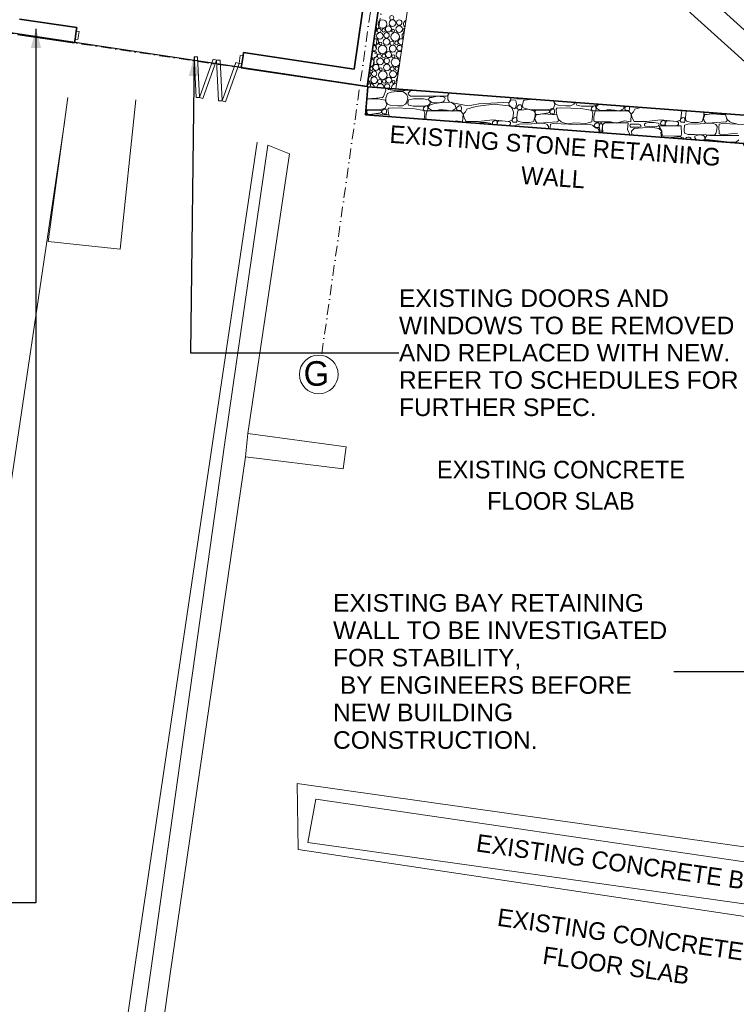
# Model space of a CAD drawing. Header units: millimetres. Extents: x -738537 to 1850049, y -250217 to 604013.
# Tile 70 of 204: x -586836 to -576639, y 67162 to 81170. Entities that reach past the tile are written whole.
import ezdxf

# ---------------------------------------------------------------- set-up
doc = ezdxf.new("R2010")
doc.units = ezdxf.units.MM
doc.header["$MEASUREMENT"] = 0
doc.set_wipeout_variables(frame=1)
doc.linetypes.add('Dot & Dashed', pattern=[280, 150, -60, 0, -70])
doc.linetypes.add('Wipeout_Contour', pattern=[1000, 0, -1000])
for name, color, linetype, lineweight in [('0_Pen_No__170', 9, 'Continuous', 0), ('A_ROOF SHEET_Pen_No__5', 4, 'Continuous', 5), ('A_SURVEY_Pen_No__6', 7, 'Continuous', 5), ('A_WALL LOAD_Pen_No__1', 214, 'Continuous', 35), ('A_WALL LOAD_Pen_No__6', 7, 'Continuous', 5), ('BUILDING_Pen_No__128', 9, 'Continuous', 0), ('BUILDING_Pen_No__2', 1, 'Continuous', 25), ('C-GRID _Pen_No__5', 4, 'Continuous', 5), ('C_TEXT GA_Pen_No__1', 214, 'Continuous', 35), ('C_TEXT GA_Pen_No__6', 7, 'Continuous', 5), ('MARKETING_Pen_No__1', 214, 'Continuous', 35), ('RAIL TRACKS_Pen_No__128', 9, 'Continuous', 0), ('TOPO_Pen_No__128', 9, 'Continuous', 0)]:
    doc.layers.add(name, color=color, linetype=linetype, lineweight=lineweight)
for name, color, linetype, lineweight, true_color in [('BUILDING_Pen_No__171', 7, 'Continuous', 0, 0xdadada), ('BUILDING_Pen_No__7', 7, 'Continuous', 5, 0x9f07ff), ('MARKETING_Pen_No__7', 7, 'Continuous', 5, 0x9f07ff), ('ROAD_Pen_No__7', 7, 'Continuous', 5, 0x9f07ff), ('TOPO_Pen_No__171', 7, 'Continuous', 0, 0xdadada)]:
    doc.layers.add(name, color=color, linetype=linetype, lineweight=lineweight, true_color=true_color)
doc.layers.add('MARKETING', color=7, linetype='Continuous')
doc.styles.add('GENERATED_STYLE_1', font='GOTHIC.TTF')
doc.styles.add('GENERATED_STYLE_2', font='arial.ttf')
doc.dimstyles.new('GENERATED_STYLE__7', dxfattribs={"dimtxt": 0.18, "dimasz": 273.6, "dimexe": 0.18, "dimexo": 0.0625, "dimgap": 0.09, "dimtad": 0, "dimtih": 1, "dimtoh": 1, "dimdec": 4, "dimzin": 0, "dimdsep": 46, "dimcen": 0.09, "dimadec": 0, "dimazin": 0, "dimtfac": 1, "dimtdec": 4, "dimtmove": 0, "dimatfit": 3, "dimldrblk": 'ARROWHEAD_5', "dimfxl": 1, "dimtolj": 1, "dimtzin": 0, "dimarcsym": 0})

# ---------------------------------------------------------------- blocks, each defined once
blk = doc.blocks.new('*X3')
at = {"layer": '0_Pen_No__170', "color": 9, "linetype": 'Continuous', "lineweight": 0}
for centre, radius in [((-581675, 81109), 61.2), ((-581532, 81122), 47.7), ((-581542, 81199), 28.6), ((-581436, 81130), 38.4), ((-581712, 80940), 47.7), ((-581722, 81017), 28.6), ((-581658, 81020), 25.1), ((-581616, 80948), 38.4), ((-581590, 81038), 42.6), ((-581492, 80927), 61.2), ((-581523, 81013), 20.7), ((-581437, 81036), 47.3), ((-581703, 80831), 20.7), ((-581617, 80854), 47.3), ((-581538, 80835), 28.6), ((-581474, 80838), 25.1), ((-581672, 80745), 61.2), ((-581587, 80674), 42.6), ((-581528, 80758), 47.7), ((-581708, 80576), 47.7), ((-581718, 80653), 28.6), ((-581654, 80656), 25.1), ((-581612, 80584), 38.4), ((-581519, 80649), 20.7), ((-581792, 80402), 38.4), ((-581767, 80492), 42.6), ((-581668, 80381), 61.2), ((-581699, 80467), 20.7), ((-581613, 80490), 47.3), ((-581524, 80394), 47.7), ((-581534, 80471), 28.6), ((-581470, 80474), 25.1), ((-581793, 80308), 47.3), ((-581714, 80289), 28.6), ((-581650, 80292), 25.1), ((-581583, 80310), 42.6), ((-581516, 80285), 20.7)]:
    blk.add_circle(centre, radius, dxfattribs=at)
for centre, radius, start, end in [((-581312, 81109), 61.2, 115.3725, 227.8971), ((-581801, 81036), 47.3, 298.1895, 45.284), ((-581348, 80940), 47.7, 109.9314, 233.3382), ((-581358, 81017), 28.6, 85.2502, 258.0194), ((-581770, 80856), 42.6, 221.2046, 122.2689), ((-581407, 80856), 42.6, 48.7626, 294.5069), ((-581797, 80672), 47.3, 225.6377, 117.8358), ((-581796, 80766), 38.4, 238.1942, 105.2792), ((-581433, 80672), 47.3, 53.176, 290.0936), ((-581432, 80766), 38.4, 14.797, 328.4726), ((-581852, 80563), 61.2, 271.8762, 71.5972), ((-581488, 80563), 61.2, 356.5458, 346.7237), ((-581888, 80394), 47.7, 289.8321, 53.6413), ((-581834, 80474), 25.1, 210.6481, 132.8253), ((-581428, 80402), 38.4, 115.4741, 227.7955), ((-581403, 80492), 42.6, 133.6261, 209.6435), ((-581879, 80285), 20.7, 256.2168, 87.2567), ((-581429, 80308), 47.3, 127.7174, 215.5522), ((-581848, 80199), 61.2, 10.5941, 129.3418), ((-581704, 80212), 47.7, 346.5806, 184.7243), ((-581608, 80220), 38.4, 317.6887, 213.6162), ((-581484, 80199), 61.2, 77.5452, 186.756)]:
    blk.add_arc(centre, radius, start, end, dxfattribs=at)
blk = doc.blocks.new('Fill_2', base_point=(0, 0))
at = {"color": 254, "linetype": 'Wipeout_Contour', "lineweight": 0, "ltscale": 14005644.7295551}
blk.add_wipeout([(-629510, 81187), (-636562, 79782), (-636490, 79417), (-629462, 80817), (-620503, 81356), (-620540, 82044), (-601137, 81925), (-601127, 81470), (-590152, 81021), (-590022, 81720), (-589770, 81683), (-588537, 88326), (-581323, 84127), (-581891, 80218), (-581482, 80187), (-580849, 84486), (-589699, 89558), (-590288, 81899), (-594389, 82642), (-600414, 82313), (-600427, 82956), (-621104, 82548), (-621076, 81701)], dxfattribs=at)
at = {"layer": '0_Pen_No__170', "color": 255, "linetype": 'Continuous', "lineweight": 0, "flags": 128}
blk.add_lwpolyline([(-629510, 81187), (-636562, 79782), (-636490, 79417), (-629462, 80817), (-620503, 81356), (-620540, 82044), (-601137, 81925), (-601127, 81470), (-590152, 81021), (-590022, 81720), (-589770, 81683), (-588537, 88326), (-581323, 84127), (-581891, 80218), (-581482, 80187), (-580849, 84486), (-589699, 89558), (-590288, 81899), (-594389, 82642), (-600414, 82313), (-600427, 82956), (-621104, 82548), (-621076, 81701)], close=True, dxfattribs=at)
at = {"layer": '0_Pen_No__170', "color": 9, "linetype": 'Continuous', "lineweight": 0}
blk.add_blockref('*X3', (0, 0), dxfattribs=at)
blk = doc.blocks.new('*X276')
at = {"layer": 'MARKETING_Pen_No__7', "color": 190, "linetype": 'Continuous', "lineweight": 5, "true_color": 0x9f07ff}
for p, q in [((-581657, 80077), (-581624, 80164)), ((-581624, 80164), (-581630, 80197)), ((-581551, 80139), (-581604, 80121)), ((-581601, 80194), (-581599, 80187)), ((-581599, 80187), (-581586, 80177)), ((-581586, 80177), (-581475, 80159)), ((-581467, 80149), (-581551, 80139)), ((-581475, 80159), (-581234, 80167)), ((-581382, 80148), (-581467, 80149)), ((-581344, 80121), (-581382, 80148)), ((-581276, 80157), (-581306, 80127)), ((-581182, 80163), (-581276, 80157)), ((-580724, 80128), (-580733, 80113)), ((-580726, 80124), (-580726, 80128)), ((-581896, 80045), (-581758, 80054)), ((-581877, 80042), (-581896, 80041)), ((-581739, 80045), (-581877, 80042)), ((-581758, 80054), (-581674, 80062)), ((-581634, 80025), (-581739, 80045)), ((-581674, 80062), (-581657, 80077)), ((-581612, 79965), (-581634, 80025)), ((-581624, 80060), (-581625, 80001)), ((-581625, 80001), (-581604, 79967)), ((-581604, 80121), (-581624, 80060)), ((-581325, 80100), (-581344, 80121)), ((-581344, 79967), (-581328, 79996)), ((-581328, 79996), (-581312, 80062)), ((-581312, 80062), (-581325, 80100)), ((-581302, 80031), (-581314, 79984)), ((-581306, 80127), (-581298, 80101)), ((-581230, 80044), (-581302, 80031)), ((-581298, 80101), (-581276, 80081)), ((-581276, 80081), (-580766, 80081)), ((-581089, 80042), (-581230, 80044)), ((-581017, 80031), (-581089, 80042)), ((-581015, 80050), (-581017, 80031)), ((-580997, 80005), (-581017, 80031)), ((-581017, 80031), (-580972, 79991)), ((-581003, 80059), (-581015, 80050)), ((-580999, 80062), (-581003, 80059)), ((-580972, 80063), (-580999, 80062)), ((-580996, 79980), (-580997, 80005)), ((-580895, 80081), (-580972, 80063)), ((-580972, 79991), (-580866, 79988)), ((-580825, 79994), (-580935, 79976)), ((-580809, 80072), (-580895, 80081)), ((-580866, 79988), (-580809, 80004)), ((-580696, 79997), (-580825, 79994)), ((-580786, 80064), (-580809, 80072)), ((-580809, 80004), (-580794, 80014)), ((-580794, 80014), (-580788, 80033)), ((-580788, 80033), (-580783, 80045)), ((-580783, 80045), (-580786, 80064)), ((-580766, 80081), (-580750, 80087)), ((-580750, 80087), (-580726, 80124)), ((-580743, 80080), (-580745, 80037)), ((-580745, 80037), (-580718, 79997)), ((-580733, 80113), (-580743, 80080)), ((-580718, 79997), (-580483, 79948)), ((-580637, 79953), (-580696, 79997)), ((-580301, 79975), (-579873, 79997)), ((-579872, 79992), (-579877, 79980)), ((-579873, 79997), (-579848, 80039)), ((-579849, 80026), (-579872, 79992)), ((-579806, 80032), (-579849, 80026)), ((-579848, 80039), (-579843, 80061)), ((-579780, 80026), (-579806, 80032)), ((-579771, 80005), (-579780, 80026)), ((-579773, 80056), (-579759, 80045)), ((-579767, 79963), (-579771, 80005)), ((-579759, 80045), (-579620, 80038)), ((-579668, 80016), (-579675, 79981)), ((-579658, 80025), (-579668, 80016)), ((-579532, 80038), (-579658, 80025)), ((-579620, 80038), (-579575, 80041)), ((-579220, 79965), (-579239, 80015)), ((-579233, 80015), (-579233, 80001)), ((-579233, 80001), (-579212, 79967)), ((-578952, 79967), (-578938, 79993)), ((-578920, 79991), (-578922, 79984)), ((-581894, 79848), (-581909, 79871)), ((-581908, 79888), (-581715, 79887)), ((-581882, 79882), (-581895, 79875)), ((-581895, 79875), (-581894, 79844)), ((-581895, 79816), (-581894, 79848)), ((-581703, 79882), (-581882, 79882)), ((-581715, 79887), (-581634, 79910)), ((-581690, 79877), (-581703, 79882)), ((-581703, 79844), (-581692, 79851)), ((-581692, 79851), (-581687, 79866)), ((-581687, 79866), (-581690, 79877)), ((-581681, 79872), (-581685, 79848)), ((-581685, 79848), (-581670, 79831)), ((-581655, 79895), (-581681, 79872)), ((-581636, 79896), (-581655, 79895)), ((-581623, 79895), (-581636, 79896)), ((-581634, 79910), (-581612, 79965)), ((-581617, 79870), (-581623, 79895)), ((-581623, 79829), (-581616, 79850)), ((-581616, 79850), (-581617, 79870)), ((-581604, 79967), (-581566, 79956)), ((-581585, 79911), (-581596, 79895)), ((-581596, 79895), (-581594, 79872)), ((-581594, 79872), (-581585, 79817)), ((-581529, 79918), (-581585, 79911)), ((-581566, 79956), (-581455, 79945)), ((-581243, 79906), (-581529, 79918)), ((-581455, 79945), (-581391, 79944)), ((-581391, 79944), (-581344, 79967)), ((-581314, 79984), (-581302, 79955)), ((-581302, 79955), (-581232, 79940)), ((-581136, 79888), (-581243, 79906)), ((-581232, 79940), (-581081, 79938)), ((-581086, 79877), (-581136, 79888)), ((-581092, 79918), (-581095, 79894)), ((-581095, 79894), (-581081, 79878)), ((-581066, 79941), (-581092, 79918)), ((-581071, 79832), (-581086, 79877)), ((-581081, 79938), (-581017, 79955)), ((-581081, 79878), (-581066, 79876)), ((-581047, 79943), (-581066, 79941)), ((-581066, 79876), (-581034, 79876)), ((-581034, 79941), (-581047, 79943)), ((-581038, 79872), (-581045, 79843)), ((-580592, 79872), (-581038, 79872)), ((-581028, 79916), (-581034, 79941)), ((-581034, 79876), (-581027, 79896)), ((-581004, 79953), (-581028, 79915)), ((-581027, 79896), (-581028, 79916)), ((-581028, 79915), (-581004, 79902)), ((-581017, 79955), (-580996, 79980)), ((-580935, 79976), (-581004, 79953)), ((-581004, 79902), (-580976, 79882)), ((-580976, 79882), (-580911, 79877)), ((-580911, 79877), (-580869, 79886)), ((-580869, 79886), (-580810, 79888)), ((-580810, 79888), (-580758, 79885)), ((-580758, 79885), (-580689, 79871)), ((-580689, 79871), (-580655, 79891)), ((-580655, 79891), (-580637, 79902)), ((-580629, 79922), (-580637, 79953)), ((-580637, 79902), (-580629, 79922)), ((-580615, 79921), (-580618, 79896)), ((-580618, 79896), (-580604, 79880)), ((-580589, 79944), (-580615, 79921)), ((-580604, 79880), (-580589, 79878)), ((-580553, 79866), (-580592, 79872)), ((-580570, 79945), (-580589, 79944)), ((-580589, 79878), (-580557, 79878)), ((-580557, 79944), (-580570, 79945)), ((-580551, 79918), (-580557, 79944)), ((-580557, 79878), (-580550, 79899)), ((-580525, 79827), (-580553, 79866)), ((-580550, 79899), (-580551, 79918)), ((-580492, 79860), (-580525, 79827)), ((-580473, 79897), (-580492, 79860)), ((-580483, 79948), (-580400, 79955)), ((-580425, 79912), (-580473, 79897)), ((-580345, 79934), (-580425, 79912)), ((-580400, 79955), (-580301, 79975)), ((-580278, 79944), (-580345, 79934)), ((-580084, 79967), (-580278, 79944)), ((-579880, 79944), (-580084, 79967)), ((-579844, 79924), (-579880, 79944)), ((-579877, 79980), (-579873, 79956)), ((-579873, 79956), (-579849, 79930)), ((-579849, 79930), (-579824, 79914)), ((-579830, 79909), (-579844, 79924)), ((-579811, 79857), (-579830, 79909)), ((-579824, 79914), (-579793, 79904)), ((-579813, 79792), (-579811, 79857)), ((-579793, 79904), (-579780, 79914)), ((-579780, 79914), (-579767, 79963)), ((-579757, 79937), (-579761, 79913)), ((-579761, 79913), (-579746, 79896)), ((-579749, 79874), (-579759, 79825)), ((-579731, 79960), (-579757, 79937)), ((-579728, 79881), (-579749, 79874)), ((-579746, 79896), (-579731, 79894)), ((-579713, 79961), (-579731, 79960)), ((-579731, 79894), (-579700, 79894)), ((-579660, 79887), (-579728, 79881)), ((-579700, 79960), (-579713, 79961)), ((-579694, 79935), (-579700, 79960)), ((-579700, 79894), (-579693, 79915)), ((-579693, 79915), (-579694, 79935)), ((-579675, 79981), (-579680, 79946)), ((-579680, 79946), (-579678, 79923)), ((-579678, 79923), (-579658, 79910)), ((-579604, 79896), (-579660, 79887)), ((-579658, 79910), (-579561, 79888)), ((-579519, 79874), (-579604, 79896)), ((-579561, 79888), (-579323, 79887)), ((-579502, 79848), (-579519, 79874)), ((-579490, 79882), (-579503, 79875)), ((-579503, 79875), (-579502, 79844)), ((-579503, 79806), (-579502, 79848)), ((-579311, 79882), (-579490, 79882)), ((-579323, 79887), (-579242, 79910)), ((-579298, 79877), (-579311, 79882)), ((-579311, 79844), (-579300, 79851)), ((-579300, 79851), (-579295, 79866)), ((-579295, 79866), (-579298, 79877)), ((-579289, 79872), (-579293, 79848)), ((-579293, 79848), (-579278, 79831)), ((-579263, 79895), (-579289, 79872)), ((-579244, 79896), (-579263, 79895)), ((-579231, 79895), (-579244, 79896)), ((-579242, 79910), (-579220, 79965)), ((-579225, 79870), (-579231, 79895)), ((-579231, 79829), (-579224, 79850)), ((-579224, 79850), (-579225, 79870)), ((-579212, 79967), (-579174, 79956)), ((-579193, 79911), (-579204, 79895)), ((-579204, 79895), (-579202, 79872)), ((-579202, 79872), (-579193, 79817)), ((-579137, 79918), (-579193, 79911)), ((-579174, 79956), (-579063, 79945)), ((-578851, 79906), (-579137, 79918)), ((-579063, 79945), (-578999, 79944)), ((-578999, 79944), (-578952, 79967)), ((-578922, 79984), (-578910, 79955)), ((-578910, 79955), (-578840, 79940)), ((-578744, 79888), (-578851, 79906)), ((-578840, 79940), (-578689, 79938)), ((-578694, 79877), (-578744, 79888)), ((-578700, 79918), (-578703, 79894)), ((-578703, 79894), (-578689, 79878)), ((-578674, 79941), (-578700, 79918)), ((-578679, 79832), (-578694, 79877)), ((-578689, 79938), (-578625, 79955)), ((-578689, 79878), (-578674, 79876)), ((-578655, 79943), (-578674, 79941)), ((-578674, 79876), (-578642, 79876)), ((-578642, 79941), (-578655, 79943)), ((-578646, 79872), (-578653, 79843)), ((-578200, 79872), (-578646, 79872)), ((-578636, 79916), (-578642, 79941)), ((-578642, 79876), (-578635, 79896)), ((-578612, 79953), (-578636, 79915)), ((-578635, 79896), (-578636, 79916)), ((-578636, 79915), (-578612, 79902)), ((-578625, 79955), (-578614, 79968)), ((-578576, 79965), (-578612, 79953)), ((-578612, 79902), (-578584, 79882)), ((-578584, 79882), (-578519, 79877)), ((-578519, 79877), (-578477, 79886)), ((-578477, 79886), (-578418, 79888)), ((-578418, 79888), (-578366, 79885)), ((-578366, 79885), (-578297, 79871)), ((-578297, 79871), (-578263, 79891)), ((-578263, 79891), (-578245, 79902)), ((-578245, 79902), (-578237, 79922)), ((-578237, 79922), (-578241, 79940)), ((-578223, 79921), (-578226, 79896)), ((-578226, 79896), (-578212, 79880)), ((-578204, 79937), (-578223, 79921)), ((-578212, 79880), (-578197, 79878)), ((-578161, 79866), (-578200, 79872)), ((-578197, 79878), (-578165, 79878)), ((-578165, 79878), (-578158, 79899)), ((-578159, 79918), (-578163, 79934)), ((-578133, 79827), (-578161, 79866)), ((-578158, 79899), (-578159, 79918)), ((-578100, 79860), (-578133, 79827)), ((-578081, 79897), (-578100, 79860)), ((-578033, 79912), (-578081, 79897)), ((-577997, 79921), (-578033, 79912)), ((-577419, 79857), (-577427, 79878)), ((-577421, 79792), (-577419, 79857)), ((-577350, 79872), (-577359, 79825)), ((-577102, 79848), (-577106, 79854)), ((-577103, 79806), (-577102, 79848)), ((-577102, 79854), (-577102, 79844)), ((-581894, 79844), (-581882, 79824)), ((-581882, 79824), (-581852, 79821)), ((-581780, 79832), (-581877, 79817)), ((-581877, 79817), (-581877, 79815)), ((-581852, 79821), (-581703, 79844)), ((-581585, 79817), (-581780, 79832)), ((-581670, 79831), (-581655, 79829)), ((-581655, 79829), (-581623, 79829)), ((-581585, 79817), (-581575, 79792)), ((-581577, 79792), (-581585, 79817)), ((-581081, 79755), (-581071, 79832)), ((-581045, 79843), (-581057, 79792)), ((-581057, 79792), (-581057, 79753)), ((-580655, 79722), (-580624, 79730)), ((-580624, 79730), (-580533, 79717)), ((-580533, 79717), (-580525, 79827)), ((-580525, 79827), (-580511, 79773)), ((-580511, 79773), (-580484, 79721)), ((-580484, 79721), (-580306, 79720)), ((-580306, 79720), (-580110, 79746)), ((-580110, 79746), (-579880, 79721)), ((-580107, 79713), (-580110, 79689)), ((-580081, 79736), (-580107, 79713)), ((-580062, 79737), (-580081, 79736)), ((-580049, 79736), (-580062, 79737)), ((-580043, 79711), (-580049, 79736)), ((-580042, 79691), (-580043, 79711)), ((-580030, 79721), (-580042, 79691)), ((-580028, 79726), (-580030, 79721)), ((-580019, 79732), (-580028, 79726)), ((-579978, 79730), (-580019, 79732)), ((-579870, 79721), (-579978, 79730)), ((-579880, 79721), (-579826, 79740)), ((-579854, 79708), (-579870, 79721)), ((-579851, 79695), (-579854, 79708)), ((-579826, 79754), (-579829, 79729)), ((-579829, 79729), (-579815, 79713)), ((-579826, 79740), (-579813, 79792)), ((-579800, 79776), (-579826, 79754)), ((-579815, 79713), (-579800, 79711)), ((-579781, 79778), (-579800, 79776)), ((-579800, 79711), (-579768, 79711)), ((-579768, 79776), (-579781, 79778)), ((-579762, 79751), (-579768, 79776)), ((-579768, 79711), (-579761, 79731)), ((-579759, 79825), (-579762, 79781)), ((-579762, 79781), (-579760, 79747)), ((-579761, 79731), (-579762, 79751)), ((-579760, 79747), (-579749, 79727)), ((-579749, 79727), (-579676, 79710)), ((-579676, 79710), (-579581, 79709)), ((-579581, 79709), (-579539, 79715)), ((-579539, 79715), (-579519, 79727)), ((-579519, 79727), (-579503, 79806)), ((-579485, 79817), (-579507, 79764)), ((-579507, 79764), (-579497, 79732)), ((-579502, 79844), (-579490, 79824)), ((-579497, 79732), (-579485, 79716)), ((-579490, 79824), (-579460, 79821)), ((-579388, 79832), (-579485, 79817)), ((-579485, 79716), (-579479, 79704)), ((-579460, 79821), (-579311, 79844)), ((-579449, 79700), (-579193, 79716)), ((-579193, 79817), (-579388, 79832)), ((-579278, 79831), (-579263, 79829)), ((-579263, 79829), (-579231, 79829)), ((-579193, 79817), (-579167, 79749)), ((-579171, 79742), (-579193, 79817)), ((-579193, 79716), (-579180, 79719)), ((-579180, 79719), (-579171, 79742)), ((-579167, 79749), (-579132, 79718)), ((-579132, 79718), (-579098, 79701)), ((-578781, 79693), (-578694, 79718)), ((-578694, 79718), (-578679, 79832)), ((-578653, 79843), (-578665, 79792)), ((-578665, 79792), (-578665, 79730)), ((-578665, 79730), (-578646, 79717)), ((-578646, 79717), (-578431, 79715)), ((-578431, 79715), (-578347, 79700)), ((-578347, 79700), (-578232, 79730)), ((-578232, 79730), (-578141, 79717)), ((-578141, 79717), (-578133, 79827)), ((-578133, 79827), (-578119, 79773)), ((-578119, 79773), (-578092, 79721)), ((-578092, 79721), (-577914, 79720)), ((-577914, 79720), (-577718, 79746)), ((-577718, 79746), (-577488, 79721)), ((-577715, 79713), (-577718, 79689)), ((-577689, 79736), (-577715, 79713)), ((-577670, 79737), (-577689, 79736)), ((-577657, 79736), (-577670, 79737)), ((-577651, 79711), (-577657, 79736)), ((-577650, 79691), (-577651, 79711)), ((-577638, 79721), (-577650, 79691)), ((-577636, 79726), (-577638, 79721)), ((-577627, 79732), (-577636, 79726)), ((-577586, 79730), (-577627, 79732)), ((-577478, 79721), (-577586, 79730)), ((-577488, 79721), (-577434, 79740)), ((-577462, 79708), (-577478, 79721)), ((-577459, 79695), (-577462, 79708)), ((-577434, 79754), (-577437, 79729)), ((-577437, 79729), (-577423, 79713)), ((-577434, 79740), (-577421, 79792)), ((-577408, 79776), (-577434, 79754)), ((-577423, 79713), (-577408, 79711)), ((-577389, 79778), (-577408, 79776)), ((-577408, 79711), (-577376, 79711)), ((-577376, 79776), (-577389, 79778)), ((-577370, 79751), (-577376, 79776)), ((-577376, 79711), (-577369, 79731)), ((-577369, 79731), (-577370, 79751)), ((-577359, 79825), (-577362, 79781)), ((-577362, 79781), (-577360, 79747)), ((-577360, 79747), (-577349, 79727)), ((-577349, 79727), (-577276, 79710)), ((-577276, 79710), (-577181, 79709)), ((-577181, 79709), (-577139, 79715)), ((-577139, 79715), (-577119, 79727)), ((-577119, 79727), (-577103, 79806)), ((-577085, 79817), (-577107, 79764)), ((-577107, 79764), (-577097, 79732)), ((-577102, 79844), (-577090, 79824)), ((-577097, 79732), (-577085, 79716)), ((-577090, 79824), (-577060, 79821)), ((-576988, 79832), (-577085, 79817)), ((-577085, 79716), (-577079, 79704)), ((-577060, 79821), (-576931, 79841)), ((-577049, 79700), (-576793, 79716)), ((-576793, 79817), (-576988, 79832)), ((-576883, 79837), (-576878, 79831)), ((-576878, 79831), (-576863, 79829)), ((-576863, 79829), (-576831, 79829)), ((-576831, 79829), (-576830, 79833)), ((-576795, 79830), (-576793, 79817)), ((-576793, 79817), (-576767, 79749)), ((-576771, 79742), (-576793, 79817)), ((-576793, 79716), (-576780, 79719)), ((-576780, 79719), (-576771, 79742)), ((-576767, 79749), (-576732, 79718)), ((-576732, 79718), (-576698, 79701)), ((-580324, 79700), (-580326, 79697)), ((-580277, 79706), (-580324, 79700)), ((-580239, 79707), (-580277, 79706)), ((-580199, 79706), (-580239, 79707)), ((-580144, 79700), (-580199, 79706)), ((-580132, 79694), (-580144, 79700)), ((-580129, 79686), (-580132, 79694)), ((-580130, 79682), (-580129, 79686)), ((-580110, 79689), (-580103, 79680)), ((-580047, 79676), (-580042, 79691)), ((-580042, 79691), (-580041, 79676)), ((-579891, 79664), (-579870, 79666)), ((-579870, 79666), (-579855, 79681)), ((-579855, 79681), (-579851, 79695)), ((-579817, 79661), (-579848, 79661)), ((-579816, 79659), (-579817, 79661)), ((-579779, 79656), (-579778, 79672)), ((-579778, 79672), (-579741, 79679)), ((-579716, 79690), (-579741, 79679)), ((-579614, 79686), (-579716, 79690)), ((-579424, 79700), (-579614, 79686)), ((-579479, 79704), (-579449, 79700)), ((-579373, 79696), (-579424, 79700)), ((-579330, 79679), (-579373, 79696)), ((-579311, 79653), (-579330, 79679)), ((-579313, 79620), (-579311, 79653)), ((-579282, 79685), (-579286, 79635)), ((-579286, 79635), (-579285, 79618)), ((-579238, 79693), (-579282, 79685)), ((-578916, 79678), (-579238, 79693)), ((-579098, 79701), (-579034, 79691)), ((-579034, 79691), (-578937, 79704)), ((-578937, 79704), (-578781, 79693)), ((-578722, 79685), (-578916, 79678)), ((-578680, 79665), (-578722, 79685)), ((-578644, 79634), (-578680, 79665)), ((-578655, 79681), (-578659, 79656)), ((-578659, 79656), (-578644, 79640)), ((-578629, 79703), (-578655, 79681)), ((-578644, 79640), (-578629, 79638)), ((-578605, 79616), (-578644, 79634)), ((-578611, 79705), (-578629, 79703)), ((-578629, 79638), (-578597, 79638)), ((-578597, 79703), (-578611, 79705)), ((-578589, 79594), (-578605, 79616)), ((-578592, 79678), (-578597, 79703)), ((-578597, 79638), (-578590, 79659)), ((-578594, 79567), (-578589, 79574)), ((-578590, 79659), (-578592, 79678)), ((-578577, 79695), (-578590, 79651)), ((-578590, 79651), (-578577, 79578)), ((-578589, 79574), (-578589, 79594)), ((-578563, 79705), (-578577, 79695)), ((-578577, 79578), (-578572, 79567)), ((-578572, 79567), (-578563, 79566)), ((-578554, 79695), (-578563, 79705)), ((-578563, 79566), (-578552, 79574)), ((-578548, 79685), (-578554, 79695)), ((-578554, 79578), (-578545, 79659)), ((-578552, 79574), (-578554, 79578)), ((-578545, 79659), (-578548, 79685)), ((-578541, 79669), (-578544, 79640)), ((-578544, 79640), (-578540, 79562)), ((-578528, 79687), (-578541, 79669)), ((-578504, 79703), (-578528, 79687)), ((-578178, 79703), (-578504, 79703)), ((-578189, 79603), (-578178, 79703)), ((-578158, 79553), (-578189, 79603)), ((-578148, 79673), (-578152, 79658)), ((-578152, 79658), (-578151, 79650)), ((-578151, 79650), (-578139, 79643)), ((-578139, 79682), (-578148, 79673)), ((-578025, 79682), (-578139, 79682)), ((-578139, 79643), (-578025, 79643)), ((-578091, 79623), (-578130, 79586)), ((-578130, 79586), (-578127, 79536)), ((-577856, 79639), (-578091, 79623)), ((-578006, 79675), (-578025, 79682)), ((-578025, 79643), (-577999, 79644)), ((-577991, 79657), (-578006, 79675)), ((-577999, 79644), (-577991, 79657)), ((-577944, 79672), (-577946, 79662)), ((-577946, 79662), (-577932, 79657)), ((-577943, 79686), (-577944, 79672)), ((-577932, 79700), (-577943, 79686)), ((-577885, 79706), (-577932, 79700)), ((-577932, 79657), (-577809, 79648)), ((-577847, 79707), (-577885, 79706)), ((-577739, 79623), (-577856, 79639)), ((-577807, 79706), (-577847, 79707)), ((-577809, 79648), (-577770, 79650)), ((-577752, 79700), (-577807, 79706)), ((-577770, 79650), (-577752, 79657)), ((-577740, 79694), (-577752, 79700)), ((-577752, 79657), (-577742, 79666)), ((-577742, 79666), (-577737, 79686)), ((-577737, 79686), (-577740, 79694)), ((-577699, 79586), (-577739, 79623)), ((-577723, 79660), (-577733, 79654)), ((-577733, 79654), (-577732, 79639)), ((-577732, 79639), (-577699, 79586)), ((-577695, 79661), (-577723, 79660)), ((-577718, 79689), (-577704, 79672)), ((-577715, 79567), (-577699, 79586)), ((-577704, 79672), (-577689, 79670)), ((-577699, 79586), (-577695, 79517)), ((-577425, 79661), (-577695, 79661)), ((-577689, 79670), (-577657, 79670)), ((-577657, 79670), (-577650, 79691)), ((-577650, 79691), (-577648, 79672)), ((-577648, 79672), (-577638, 79666)), ((-577638, 79666), (-577529, 79661)), ((-577529, 79661), (-577478, 79666)), ((-577478, 79666), (-577463, 79681)), ((-577463, 79681), (-577459, 79695)), ((-577422, 79653), (-577425, 79661)), ((-577419, 79547), (-577422, 79653)), ((-577383, 79597), (-577378, 79672)), ((-577378, 79556), (-577383, 79597)), ((-577378, 79672), (-577341, 79679)), ((-577316, 79690), (-577341, 79679)), ((-577214, 79686), (-577316, 79690)), ((-577024, 79700), (-577214, 79686)), ((-577079, 79704), (-577049, 79700)), ((-576973, 79696), (-577024, 79700)), ((-576930, 79679), (-576973, 79696)), ((-576911, 79653), (-576930, 79679)), ((-576930, 79551), (-576914, 79604)), ((-576914, 79604), (-576911, 79653)), ((-576882, 79685), (-576886, 79635)), ((-576886, 79635), (-576882, 79567)), ((-576838, 79693), (-576882, 79685)), ((-576516, 79678), (-576838, 79693)), ((-576698, 79701), (-576634, 79691)), ((-578600, 79566), (-578594, 79567)), ((-578156, 79533), (-578158, 79553)), ((-578127, 79536), (-578128, 79530)), ((-577701, 79498), (-577715, 79567)), ((-577695, 79517), (-577449, 79514)), ((-577559, 79493), (-577564, 79488)), ((-577487, 79505), (-577559, 79493)), ((-577433, 79502), (-577487, 79505)), ((-577449, 79514), (-577422, 79517)), ((-577418, 79493), (-577433, 79502)), ((-577422, 79517), (-577419, 79547)), ((-577396, 79490), (-577418, 79493)), ((-577388, 79486), (-577396, 79490)), ((-577386, 79474), (-577388, 79486)), ((-577378, 79556), (-577326, 79539)), ((-577358, 79486), (-577361, 79474)), ((-577361, 79474), (-577361, 79472)), ((-577354, 79491), (-577358, 79486)), ((-577348, 79495), (-577354, 79491)), ((-577329, 79498), (-577348, 79495)), ((-577309, 79497), (-577329, 79498)), ((-577326, 79539), (-577232, 79538)), ((-577294, 79492), (-577309, 79497)), ((-577285, 79486), (-577294, 79492)), ((-577279, 79470), (-577285, 79486)), ((-577277, 79466), (-577279, 79470)), ((-577277, 79466), (-577277, 79466)), ((-577232, 79538), (-577069, 79530)), ((-577205, 79524), (-577230, 79514)), ((-577230, 79514), (-577229, 79488)), ((-577229, 79488), (-577205, 79460)), ((-577163, 79533), (-577205, 79524)), ((-577106, 79524), (-577163, 79533)), ((-577112, 79453), (-577106, 79460)), ((-577090, 79507), (-577106, 79524)), ((-577106, 79460), (-577090, 79467)), ((-577088, 79483), (-577090, 79507)), ((-577090, 79467), (-577088, 79483)), ((-577077, 79499), (-577084, 79476)), ((-577084, 79476), (-577068, 79461)), ((-577055, 79529), (-577077, 79499)), ((-577069, 79530), (-576965, 79527)), ((-577068, 79461), (-577021, 79460)), ((-577021, 79522), (-577055, 79529)), ((-576604, 79522), (-577021, 79522)), ((-577021, 79460), (-576774, 79434)), ((-576965, 79527), (-576940, 79537)), ((-576940, 79537), (-576930, 79551)), ((-576882, 79567), (-576881, 79550)), ((-576881, 79550), (-576867, 79544)), ((-576867, 79544), (-576802, 79537)), ((-576802, 79537), (-576623, 79554)), ((-576774, 79434), (-576640, 79426)), ((-576640, 79426), (-576604, 79460))]:
    blk.add_line(p, q, dxfattribs=at)
for p in [(-581034, 79876), (-580557, 79878), (-579776, 79920), (-579700, 79894), (-578642, 79876), (-578165, 79878), (-581623, 79829), (-579768, 79711), (-579231, 79829), (-577376, 79711), (-576831, 79829), (-578597, 79638), (-577657, 79670)]:
    blk.add_point(p, dxfattribs=at)
blk = doc.blocks.new('Fill_97', base_point=(0, 0))
at = {"color": 254, "linetype": 'Wipeout_Contour', "lineweight": 0, "ltscale": 3492668.491586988}
blk.add_wipeout([(-581883, 80216), (-581913, 79818), (-576536, 79410), (-572791, 71623), (-572431, 71796), (-576276, 79791)], dxfattribs=at).dxf.layer = 'MARKETING'
at = {"layer": 'MARKETING_Pen_No__1', "color": 214, "linetype": 'Continuous', "lineweight": 35, "flags": 128}
blk.add_lwpolyline([(-581883, 80216), (-576276, 79791), (-572431, 71796), (-572791, 71623), (-576536, 79410), (-581913, 79818)], close=True, dxfattribs=at)
at = {"layer": 'MARKETING_Pen_No__7', "color": 190, "linetype": 'Continuous', "lineweight": 5, "true_color": 0x9f07ff}
blk.add_blockref('*X276', (0, 0), dxfattribs=at)
blk = doc.blocks.new('ARROWHEAD_5')
at = {"linetype": 'Continuous', "lineweight": 0}
blk.add_hatch(color=0, dxfattribs=at).paths.add_polyline_path([(-1, 0.2679), (0, 0), (-1, -0.2679)])
at = {"color": 0, "linetype": 'Continuous', "lineweight": 0}
blk.add_line((0, 0), (-1, 0), dxfattribs=at)

msp = doc.modelspace()

# ---------------------------------------------------------------- linework, layer by layer
at = {"layer": 'BUILDING_Pen_No__128', "color": 9, "linetype": 'Continuous', "lineweight": 0}
for p, q in [((-583591.8, 75283), (-582998.2, 79263.4)), ((-583591.8, 75283), (-583622.9, 74950.7)), ((-582188.7, 75092.8), (-583591.8, 75283)), ((-584975.9, 67611.4), (-583915, 75154.3)), ((-582230.9, 74779.9), (-582188.7, 75092.8)), ((-584694.7, 67597.5), (-583622.9, 74950.7)), ((-583622.9, 74950.7), (-582230.9, 74779.9)), ((-573030.4, 68905.8), (-582886.4, 70305.2)), ((-582886.4, 70305.2), (-582872.6, 69364.4)), ((-582623.1, 70079.8), (-582738, 69462.3)), ((-573300.2, 68720.1), (-582623.1, 70079.8)), ((-582872.6, 69364.4), (-573163.5, 67906.6)), ((-582738, 69462.3), (-573357.5, 68145.9))]:
    msp.add_line(p, q, dxfattribs=at)
at = {"layer": 'C-GRID _Pen_No__5', "color": 4, "linetype": 'Dot & Dashed', "lineweight": 5}
msp.add_line((-582541.1, 76395.5), (-582541.1, 76395.5), dxfattribs=at)
at = {"layer": 'C-GRID _Pen_No__5', "color": 4, "linetype": 'Continuous', "lineweight": 5}
msp.add_circle((-582579.8, 76123.2), 275, dxfattribs=at)
at = {"layer": 'RAIL TRACKS_Pen_No__128', "color": 9, "linetype": 'Continuous', "lineweight": 0}
msp.add_line((-590194.7, 33878.3), (-585222.1, 67537.2), dxfattribs=at)
at = {"layer": 'TOPO_Pen_No__128', "color": 9, "linetype": 'Continuous', "lineweight": 0}
for p, q in [((-584975.9, 67611.4), (-589856.6, 33867.6)), ((-586915.2, 52135.4), (-584694.7, 67597.5))]:
    msp.add_line(p, q, dxfattribs=at)
at = {"layer": 'TOPO_Pen_No__171', "color": 254, "linetype": 'Continuous', "lineweight": 0, "true_color": 0xdadada}
msp.add_line((-585404.5, 77903.8), (-586432.5, 78015.2), dxfattribs=at)

# ---------------------------------------------------------------- block references
at = {"layer": '0_Pen_No__170', "color": 9, "linetype": 'Continuous', "lineweight": 0}
msp.add_blockref('Fill_2', (0, 0), dxfattribs=at)

# ---------------------------------------------------------------- texts
at = {"layer": 'A_SURVEY_Pen_No__6', "color": 7, "linetype": 'Continuous', "lineweight": 5, "insert": (-577980.3, 69126.5), "char_height": 250, "attachment_point": 5, "rotation": 351.91284, "style": 'GENERATED_STYLE_1'}
msp.add_mtext('\\A1;{\\pqc;\\fCentury Gothic|b0|i0|c0|p34;EXISTING CONCRETE BLOCK}', dxfattribs=at)
at = {"layer": 'A_SURVEY_Pen_No__6', "color": 7, "linetype": 'Continuous', "lineweight": 5, "insert": (-578317.8, 67934.6), "char_height": 250, "attachment_point": 5, "rotation": 351.91284, "line_spacing_factor": 1.070163, "style": 'GENERATED_STYLE_1'}
msp.add_mtext('\\A1;{\\pqc;\\fCentury Gothic|b0|i0|c0|p34;EXISTING CONCRETE \\P\\pqc;\\fCentury Gothic|b0|i0|c0|p34;FLOOR SLAB}', dxfattribs=at)
at = {"layer": 'C-GRID _Pen_No__5', "color": 4, "linetype": 'Continuous', "lineweight": 5, "insert": (-582795.6, 76312.1), "char_height": 350, "attachment_point": 1, "style": 'GENERATED_STYLE_1'}
msp.add_mtext('\\A1;{\\pql;\\pt0;\\fCentury Gothic|b0|i0|c0|p34;G}', dxfattribs=at)

# ---------------------------------------------------------------- next in the draw order: linework, layer by layer
at = {"layer": 'A_WALL LOAD_Pen_No__1', "color": 214, "linetype": 'Continuous', "lineweight": 35}
for p, q in [((-586031.5, 81008.1), (-586048.5, 80894.4)), ((-586031.5, 81008.1), (-586048.5, 80894.4)), ((-586031.5, 81008.1), (-586048.5, 80894.4)), ((-586024.2, 81057.6), (-586031.5, 81008.1)), ((-586024.2, 81057.6), (-586031.5, 81008.1)), ((-586048.5, 80894.4), (-586056.6, 80840)), ((-586048.5, 80894.4), (-586056.6, 80840)), ((-583650.5, 80703.3), (-583657.8, 80653.8)), ((-583650.5, 80703.3), (-583657.8, 80653.8)), ((-583657.8, 80653.8), (-583674.8, 80540.1)), ((-583657.8, 80653.8), (-583674.8, 80540.1)), ((-583657.8, 80653.8), (-583674.8, 80540.1)), ((-583674.8, 80540.1), (-583682.9, 80485.7)), ((-583674.8, 80540.1), (-583682.9, 80485.7))]:
    msp.add_line(p, q, dxfattribs=at)
for points in [[(-581562.3, 84011.6), (-582076.9, 80468.4)], [(-586024.2, 81057.6), (-586836.7, 81178.9)], [(-586869.2, 80961.3), (-586056.6, 80840)], [(-582076.9, 80468.4), (-583650.5, 80703.3)], [(-581882.8, 80216.6), (-581913.1, 79817.8)], [(-576276, 79791), (-581882.8, 80216.6)], [(-581913.1, 79817.8), (-576536.4, 79409.6)]]:
    msp.add_lwpolyline(points, dxfattribs=at)
at = {"layer": 'A_WALL LOAD_Pen_No__6', "color": 7, "linetype": 'Continuous', "lineweight": 5}
for p, q in [((-586031.5, 81008.1), (-586048.5, 80894.4)), ((-585992, 81002.2), (-586031.5, 81008.1)), ((-586009, 80888.5), (-585992, 81002.2)), ((-586048.5, 80894.4), (-586009, 80888.5)), ((-584304.2, 80643.9), (-584354.1, 80641.5)), ((-584354.1, 80641.5), (-584326.7, 80062.1)), ((-584276.7, 80064.5), (-584304.2, 80643.9)), ((-584081.3, 80610.6), (-584276.7, 80064.5)), ((-584229.7, 80047.7), (-584034.2, 80593.7)), ((-584034.2, 80593.7), (-584081.3, 80610.6)), ((-583984.3, 80596.1), (-584034.2, 80593.7)), ((-584034.2, 80593.7), (-584006.8, 80014.4)), ((-583956.9, 80016.8), (-583984.3, 80596.1)), ((-583761.5, 80562.8), (-583956.9, 80016.8)), ((-583714.4, 80546), (-583761.5, 80562.8)), ((-583697.4, 80659.7), (-583714.4, 80546)), ((-583657.8, 80653.8), (-583697.4, 80659.7)), ((-583674.8, 80540.1), (-583657.8, 80653.8)), ((-583909.8, 79999.9), (-583714.4, 80546)), ((-583714.4, 80546), (-583674.8, 80540.1)), ((-584326.7, 80062.1), (-584276.7, 80064.5)), ((-584276.7, 80064.5), (-584229.7, 80047.7)), ((-584006.8, 80014.4), (-583956.9, 80016.8)), ((-583956.9, 80016.8), (-583909.8, 79999.9))]:
    msp.add_line(p, q, dxfattribs=at)
at = {"layer": 'BUILDING_Pen_No__128', "color": 9, "linetype": 'Continuous', "lineweight": 0}
for p, q in [((-583305.7, 79386), (-583915, 75154.3)), ((-582998.2, 79263.4), (-583305.7, 79386))]:
    msp.add_line(p, q, dxfattribs=at)
at = {"layer": 'BUILDING_Pen_No__171', "color": 254, "linetype": 'Continuous', "lineweight": 0, "true_color": 0xdadada}
for p, q in [((-586432.5, 78015.2), (-586149.1, 80064.7)), ((-585404.5, 77903.8), (-585185.5, 80029.7))]:
    msp.add_line(p, q, dxfattribs=at)
at = {"layer": 'RAIL TRACKS_Pen_No__128', "color": 9, "linetype": 'Continuous', "lineweight": 0}
for p, q in [((-587898.6, 68275.6), (-586198.7, 79706.1)), ((-583458.3, 79427.4), (-585222.1, 67537.2))]:
    msp.add_line(p, q, dxfattribs=at)

# ---------------------------------------------------------------- next in the draw order: leaders
at = {"layer": 'C_TEXT GA_Pen_No__6', "color": 7, "linetype": 'Continuous', "lineweight": 5, "annotation_type": 0, "has_hookline": 1, "hookline_direction": 1, "text_width": 6366}
msp.add_leader([(-586604.5, 81041.9), (-586604.5, 68603.6), (-595080.6, 68603.6)], dimstyle='GENERATED_STYLE__7', dxfattribs=at)

# ---------------------------------------------------------------- next in the draw order: block references
at = {"layer": 'MARKETING_Pen_No__7', "color": 190, "linetype": 'Continuous', "lineweight": 5, "true_color": 0x9f07ff}
msp.add_blockref('Fill_97', (0, 0), dxfattribs=at)

# ---------------------------------------------------------------- next in the draw order: linework, layer by layer
at = {"layer": 'A_ROOF SHEET_Pen_No__5', "color": 4, "linetype": 'Dot & Dashed', "lineweight": 5}
msp.add_lwpolyline([(-589832.6, 81403.7), (-581849.4, 80210.5), (-581281.7, 84119.3), (-588540.8, 88344.5)], close=True, dxfattribs=at)
at = {"layer": 'A_WALL LOAD_Pen_No__1', "color": 214, "linetype": 'Continuous', "lineweight": 35}
for points in [[(-581890.9, 80218.2), (-581323.3, 84127)], [(-583682.9, 80485.7), (-581890.9, 80218.2)]]:
    msp.add_lwpolyline(points, dxfattribs=at)
at = {"layer": 'BUILDING_Pen_No__2', "color": 1, "linetype": 'Continuous', "lineweight": 25}
for q in [(-581323.3, 84127), (-594376.2, 82103.7)]:
    msp.add_line((-581890.9, 80218.2), q, dxfattribs=at)
at = {"layer": 'BUILDING_Pen_No__7', "color": 190, "linetype": 'Continuous', "lineweight": 5, "true_color": 0x9f07ff}
for p, q in [((-581028.7, 85105.4), (-573063.5, 77888.6)), ((-573332.7, 77692.9), (-581244, 84842.7))]:
    msp.add_line(p, q, dxfattribs=at)
at = {"layer": 'C-GRID _Pen_No__5', "color": 4, "linetype": 'Dot & Dashed', "lineweight": 5}
msp.add_line((-580898.4, 87936.1), (-582541.1, 76395.5), dxfattribs=at)
at = {"layer": 'ROAD_Pen_No__7', "color": 18, "linetype": 'Continuous', "lineweight": 5, "true_color": 0x000000}
msp.add_line((-576327.7, 79795.3), (-581890.9, 80218.2), dxfattribs=at)

# ---------------------------------------------------------------- next in the draw order: texts
at = {"layer": 'A_SURVEY_Pen_No__6', "color": 7, "linetype": 'Continuous', "lineweight": 5, "insert": (-579232.1, 79152.8), "char_height": 250, "width": 5148.5, "attachment_point": 5, "rotation": 355.96341, "line_spacing_factor": 1.086092, "style": 'GENERATED_STYLE_1'}
msp.add_mtext('\\A1;{\\pqc;\\fCentury Gothic|b0|i0|c0|p34;EXISTING STONE RETAINING WALL}', dxfattribs=at)
at = {"layer": 'A_SURVEY_Pen_No__6', "color": 7, "linetype": 'Continuous', "lineweight": 5, "insert": (-579134.1, 74544.6), "char_height": 250, "attachment_point": 5, "line_spacing_factor": 1.070163, "style": 'GENERATED_STYLE_1'}
msp.add_mtext('\\A1;{\\pqc;\\fCentury Gothic|b0|i0|c0|p34;EXISTING CONCRETE \\P\\pqc;\\fCentury Gothic|b0|i0|c0|p34;FLOOR SLAB}', dxfattribs=at)
at = {"layer": 'C_TEXT GA_Pen_No__1', "color": 214, "linetype": 'Continuous', "lineweight": 35, "insert": (-582376.6, 71893.9), "char_height": 250, "width": 4850.276, "attachment_point": 4, "line_spacing_factor": 0.934305, "style": 'GENERATED_STYLE_2'}
msp.add_mtext('\\A1;{\\pql;\\fArial|b0|i0|c0|p34;EXISTING BAY RETAINING WALL TO BE INVESTIGATED FOR STABILITY, \\P\\pql;\\fArial|b0|i0|c0|p34; BY ENGINEERS BEFORE NEW BUILDING CONSTRUCTION\\fArial|b0|i0|c0|p34;\\C7;\\H1.029412x;.}', dxfattribs=at)
at = {"layer": 'C_TEXT GA_Pen_No__6', "color": 18, "linetype": 'Continuous', "lineweight": 5, "true_color": 0x000000, "insert": (-581439.2, 76430.6), "char_height": 250, "width": 4850.276, "attachment_point": 4, "line_spacing_factor": 0.930912, "style": 'GENERATED_STYLE_2'}
msp.add_mtext('\\A1;{\\pql;\\fArial|b0|i0|c0|p34;EXISTING DOORS AND WINDOWS TO BE REMOVED AND REPLACED WITH NEW. REFER TO\\fArial|b0|i0|c0|p34; \\fArial|b0|i0|c0|p34;SCHEDULE\\fArial|b0|i0|c0|p34;S\\fArial|b0|i0|c0|p34; FOR FURTHER SPEC.}', dxfattribs=at)

# ---------------------------------------------------------------- next in the draw order: leaders
at = {"layer": 'C_TEXT GA_Pen_No__6', "color": 7, "linetype": 'Continuous', "lineweight": 5, "annotation_type": 0, "has_hookline": 1}
for points, hookline_direction, text_width in [([(-584354.1, 80641.5), (-584407.4, 76430.6), (-581439.3, 76430.6)], 0, 4800), ([(-574961.1, 76592.6), (-574961.1, 71893.9), (-577526.3, 71893.9)], 1, 4731.8)]:
    msp.add_leader(points, dimstyle='GENERATED_STYLE__7', dxfattribs=dict(at, hookline_direction=hookline_direction, text_width=text_width))

doc.saveas('drawing.dxf')
